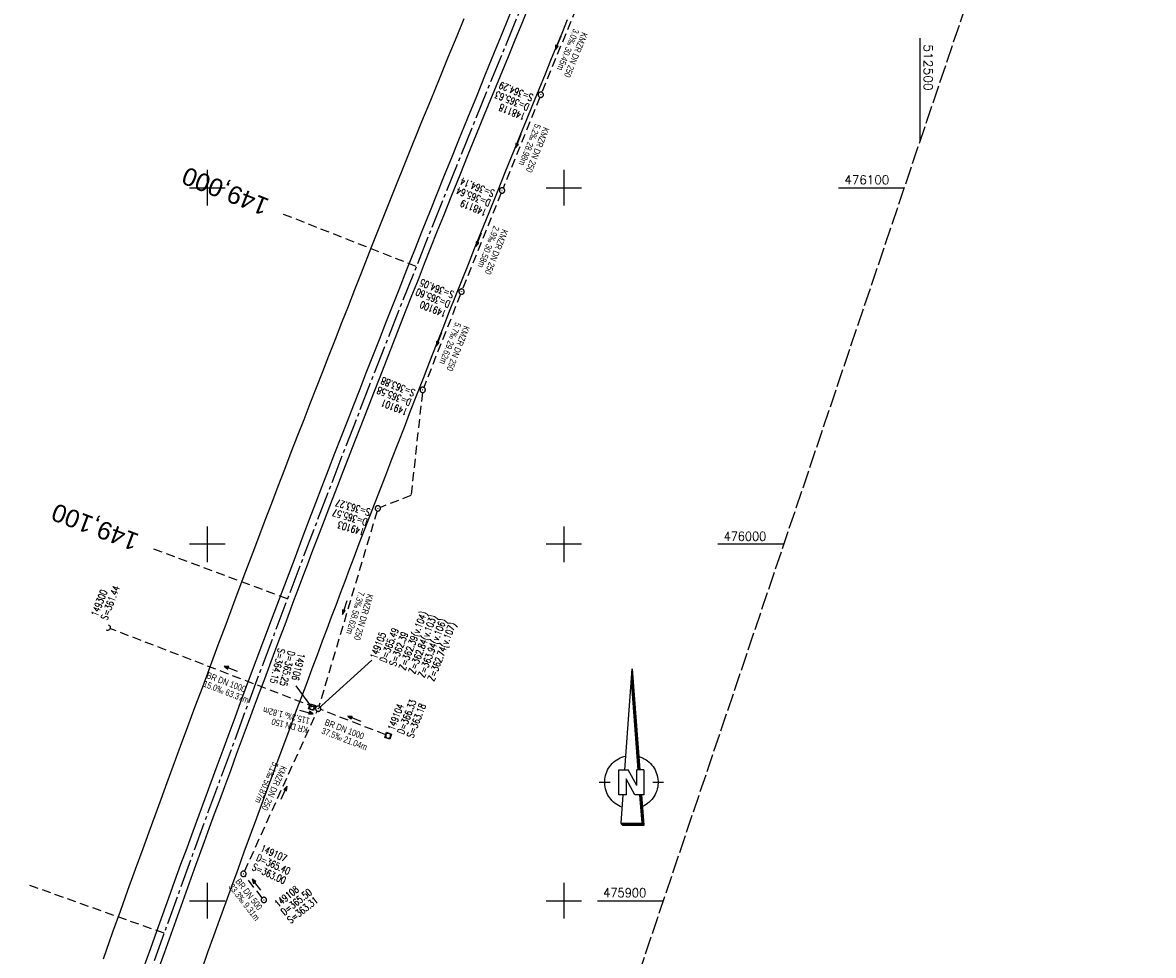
# Model space of a CAD drawing. Extents: x 511997 to 512565, y 475430 to 476399.
# Tile 5 of 6: x 512248 to 512565, y 475885 to 476146. Entities that reach past the tile are written whole.
import ezdxf
from ezdxf.enums import TextEntityAlignment as Align

# ---------------------------------------------------------------- set-up
doc = ezdxf.new("R2010")
doc.units = 0
doc.header["$LTSCALE"] = 10
doc.header["$MEASUREMENT"] = 0
for name, pattern in [('ACHSE', [5.5, 4, -0.5, 0.5, -0.5]), ('LT00', [0]), ('LT14', [0.6, 0.5, -0.1]), ('LT17', [0.15, 0.1, -0.05]), ('STRICHLINIE2', [0.375, 0.25, -0.125])]:
    doc.linetypes.add(name, pattern=pattern)
doc.layers.get('0').update_dxf_attribs({"linetype": 'LT00'})
for name, color, linetype in [('-AX-020', 250, 'ACHSE'), ('-BESCH-nachrichtlich', 81, 'STRICHLINIE2'), ('-Halt-Pfeil', 4, 'LT00'), ('-Haltung', 7, 'STRICHLINIE2'), ('-Haltungsbeschriftung', 140, 'LT00'), ('-Schachtbeschriftung', 5, 'LT00'), ('-ST-20', 30, 'LT17'), ('1401', 7, 'Continuous'), ('V89_AFBR_BAB', 1, 'LT00'), ('V89_KA_MULD', 182, 'LT00'), ('V89_KA_PRUF', 182, 'LT00'), ('V89_RASTER', 250, 'LT00'), ('V89_UK_DURCH', 182, 'LT00')]:
    doc.layers.add(name, color=color, linetype=linetype)
doc.layers.add('-BLATT_89-RAND', color=7, linetype='LT14', plot=False)
doc.styles.add('Beschrift', font='ARIAL.TTF')
doc.styles.add('Haltungsbeschriftung', font='ARIAL.TTF', dxfattribs={"width": 0.75})
doc.styles.add('schachtbeschriftung', font='romans.shx', dxfattribs={"width": 0.75, "height": 2})
doc.styles.get("Standard").update_dxf_attribs({"font": 'romans.shx'})

# ---------------------------------------------------------------- blocks, each defined once
blk = doc.blocks.new('SYMB1401')
at = {"layer": '1401'}
for p, q in [((-2.1, -28.35), (0, 0)), ((0, 0), (2.15, -28.35)), ((1.7, -28.35), (-0.22, -3.01)), ((1.75, -28.35), (-0.2, -2.68)), ((1.8, -28.35), (-0.17, -2.34)), ((1.85, -28.35), (-0.15, -2.01)), ((1.9, -28.35), (-0.12, -1.68)), ((1.95, -28.35), (-0.1, -1.34)), ((2, -28.35), (-0.07, -1.01)), ((2.05, -28.35), (-0.05, -0.67)), ((2.1, -28.35), (-0.02, -0.34)), ((1.65, -28.35), (-0.25, -3.35)), ((-3.75, -35.35), (-3.75, -28.35)), ((-3.75, -28.35), (-1.2, -28.35)), ((1.25, -32.8), (-1.2, -28.35)), ((1.25, -32.8), (1.25, -28.35)), ((3.25, -28.35), (1.25, -28.35)), ((3.25, -28.35), (3.25, -35.35)), ((0.7, -35.35), (-1.75, -30.9)), ((-1.75, -30.9), (-1.75, -35.35)), ((-9.25, -31.85), (-6.25, -31.85)), ((5.75, -31.85), (8.75, -31.85)), ((-1.75, -35.35), (-3.75, -35.35)), ((-2.65, -35.35), (-3.25, -43.35)), ((3.25, -35.35), (0.7, -35.35)), ((2.75, -43.35), (2.15, -35.35)), ((2.8, -43.4), (2.2, -35.35)), ((3.3, -43.85), (2.65, -35.35)), ((-3.25, -43.35), (2.75, -43.35)), ((-3.2, -43.4), (2.8, -43.4))]:
    blk.add_line(p, q, dxfattribs=at)
for points in [[(-7.74, -32.11), (-7.75, -31.56), (-7.7, -31.01), (-7.62, -30.47), (-7.51, -29.93), (-7.35, -29.4), (-7.15, -28.89), (-6.92, -28.39), (-6.65, -27.91), (-6.34, -27.45), (-6.01, -27.02), (-5.64, -26.61), (-5.24, -26.23), (-4.82, -25.88), (-4.37, -25.56), (-3.9, -25.28), (-3.41, -25.03), (-2.9, -24.81), (-2.38, -24.64), (-1.85, -24.5)], [(1.85, -24.65), (2.37, -24.82), (2.88, -25.03), (3.37, -25.28), (3.85, -25.57), (4.3, -25.88), (4.72, -26.23), (5.12, -26.61), (5.49, -27.02), (5.83, -27.45), (6.13, -27.91), (6.41, -28.39), (6.64, -28.89), (6.84, -29.4), (7, -29.93), (7.12, -30.47), (7.2, -31.01), (7.24, -31.56), (7.25, -32.11)], [(-2.9, -38.85), (-3.41, -38.64), (-3.9, -38.39), (-4.37, -38.1), (-4.81, -37.78), (-5.24, -37.43), (-5.64, -37.05), (-6, -36.64), (-6.34, -36.21), (-6.64, -35.75), (-6.91, -35.27), (-7.15, -34.78), (-7.35, -34.26), (-7.5, -33.74), (-7.62, -33.2), (-7.7, -32.66), (-7.74, -32.11)], [(7.25, -32.11), (7.21, -32.66), (7.13, -33.21), (7.01, -33.74), (6.85, -34.27), (6.65, -34.78), (6.42, -35.28), (6.15, -35.76), (5.84, -36.22), (5.5, -36.66), (5.13, -37.07), (4.74, -37.45), (4.31, -37.8), (3.86, -38.12), (3.39, -38.4), (2.9, -38.65)], [(-3.15, -43.45), (2.85, -43.45), (2.25, -35.35)], [(-3.1, -43.5), (2.9, -43.5), (2.3, -35.35)], [(-3.05, -43.55), (2.95, -43.55), (2.35, -35.35)], [(-3, -43.6), (3, -43.6), (2.4, -35.35)], [(-2.95, -43.65), (3.05, -43.65), (2.45, -35.35)], [(-2.9, -43.7), (3.1, -43.7), (2.5, -35.35)], [(-2.85, -43.75), (3.15, -43.75), (2.55, -35.35)], [(-2.8, -43.8), (3.2, -43.8), (2.6, -35.35)], [(-2.78, -43.82), (3.25, -43.82), (2.62, -35.35)], [(-3.25, -43.35), (-2.75, -43.85), (3.3, -43.85)]]:
    blk.add_lwpolyline(points, dxfattribs=at)
blk = doc.blocks.new('SYMB1210')
at = {"color": 0, "linetype": 'ByBlock'}
blk.add_line((0.018815, -0.179014), (0.055623, -0.17119), dxfattribs=at)
for points in [[(-0.2, -0.2), (-0.2, 0.2), (0.2, 0.2), (0.2, -0.2), (-0.2, -0.2)], [(0.018815, 0.179014), (-0.018815, 0.179014), (-0.055623, 0.17119), (-0.09, 0.155885), (-0.120444, 0.133766), (-0.145623, 0.105801), (-0.164438, 0.073213), (-0.176067, 0.037424), (-0.18, 0)], [(-0.18, 0), (-0.176067, -0.037424), (-0.164438, -0.073213), (-0.145623, -0.105801), (-0.120444, -0.133766), (-0.09, -0.155885), (-0.055623, -0.17119), (-0.018815, -0.179014), (0.018815, -0.179014)], [(0.18, 0), (0.176067, 0.037424), (0.164438, 0.073213), (0.145623, 0.105801), (0.120444, 0.133766), (0.09, 0.155885), (0.055623, 0.17119), (0.018815, 0.179014)], [(0.055623, -0.17119), (0.09, -0.155885), (0.120444, -0.133766), (0.145623, -0.105801), (0.164438, -0.073213), (0.176067, -0.037424), (0.18, 0)]]:
    blk.add_lwpolyline(points, dxfattribs=at)
blk = doc.blocks.new('SYMB0003')
at = {"color": 0, "linetype": 'ByBlock'}
for p, q in [((-0.015712, 0), (0.010166, 0.012015)), ((0, -0.021257), (-0.015712, 0)), ((0.010166, 0.012015), (0, -0.021257))]:
    blk.add_line(p, q, dxfattribs=at)
for points in [[(-0.031395, 0.499013), (-0.093691, 0.491144), (-0.154509, 0.475528), (-0.21289, 0.452414), (-0.267913, 0.422164), (-0.318712, 0.385257), (-0.364484, 0.342274), (-0.404509, 0.293893), (-0.438154, 0.240877), (-0.464888, 0.184062), (-0.484292, 0.124345), (-0.496058, 0.062667), (-0.5, 0)], [(-0.5, 0), (-0.496058, -0.062667), (-0.484292, -0.124345), (-0.464888, -0.184062), (-0.438154, -0.240877), (-0.404509, -0.293893), (-0.364485, -0.342274), (-0.318712, -0.385257), (-0.267914, -0.422164), (-0.21289, -0.452414), (-0.154509, -0.475529), (-0.093691, -0.491144), (-0.031395, -0.499014), (0.031395, -0.499014)], [(0.5, 0), (0.496057, 0.062667), (0.484292, 0.124345), (0.464888, 0.184062), (0.438153, 0.240877), (0.404509, 0.293893), (0.364484, 0.342274), (0.318712, 0.385257), (0.267913, 0.422164), (0.21289, 0.452414), (0.154509, 0.475528), (0.093691, 0.491144), (0.031395, 0.499013), (-0.031395, 0.499013)], [(0.031395, -0.499014), (0.093691, -0.491144), (0.154509, -0.475529), (0.21289, -0.452414), (0.267914, -0.422164), (0.318712, -0.385257), (0.364485, -0.342274), (0.404509, -0.293893), (0.438154, -0.240877), (0.464889, -0.184062), (0.484292, -0.124345), (0.496058, -0.062667), (0.5, 0)]]:
    blk.add_lwpolyline(points, dxfattribs=at)
blk = doc.blocks.new('SYMB1107')
at = {"color": 0, "linetype": 'ByBlock'}
for points in [[(-0.2, 0), (-0.196157, 0.039018), (-0.184776, 0.076537), (-0.166294, 0.111114), (-0.141421, 0.141421), (-0.111114, 0.166294), (-0.076537, 0.184776), (-0.039018, 0.196157), (0, 0.2)], [(0, 0.2), (0.039018, 0.196157), (0.076537, 0.184776), (0.111114, 0.166294), (0.141421, 0.141421), (0.166294, 0.111114), (0.184776, 0.076537), (0.196157, 0.039018), (0.2, 0)]]:
    blk.add_lwpolyline(points, dxfattribs=at)
blk = doc.blocks.new('SYMB0070')
at = {"color": 0, "linetype": 'ByBlock'}
for p, q in [((-0.5, 0), (0.2, 0)), ((0.5, 0), (0.2, 0.1)), ((0.2, 0.1), (0.2, 0)), ((0.468, 0), (0.21, 0.086)), ((0.21, 0.086), (0.21, -0.086)), ((0.21, -0.086), (0.468, 0)), ((0.22, -0.072), (0.437, 0)), ((0.23, -0.058), (0.405, 0)), ((0.24, -0.045), (0.374, 0)), ((0.342, 0), (0.25, 0.031)), ((0.25, 0.031), (0.25, -0.031)), ((0.25, -0.031), (0.342, 0)), ((0.26, -0.017), (0.31, 0)), ((0.27, -0.003), (0.279, 0))]:
    blk.add_line(p, q, dxfattribs=at)
for points in [[(0.2, 0), (0.2, -0.1), (0.5, 0)], [(0.437, 0), (0.22, 0.072), (0.22, -0.072)], [(0.405, 0), (0.23, 0.058), (0.23, -0.058)], [(0.374, 0), (0.24, 0.045), (0.24, -0.045)], [(0.31, 0), (0.26, 0.017), (0.26, -0.017)], [(0.279, 0), (0.27, 0.003), (0.27, -0.003)]]:
    blk.add_lwpolyline(points, dxfattribs=at)

msp = doc.modelspace()

# ---------------------------------------------------------------- linework, layer by layer
at = {"layer": '-AX-020', "ltscale": 0.2, "flags": 128}
msp.add_lwpolyline([(512469.63, 476339.09), (512464.81, 476328.44), (512455.84, 476308.46), (512446.94, 476288.44), (512438.12, 476268.39), (512429.37, 476248.31), (512420.69, 476228.2), (512412.09, 476208.05), (512403.56, 476187.88), (512395.11, 476167.67), (512386.72, 476147.43), (512378.42, 476127.17), (512370.18, 476106.87), (512362.02, 476086.54), (512353.94, 476066.18), (512345.92, 476045.79), (512337.99, 476025.38), (512330.13, 476004.93), (512322.34, 475984.46), (512314.63, 475963.96), (512306.99, 475943.43), (512299.43, 475922.87), (512291.94, 475902.28), (512284.53, 475881.67), (512277.19, 475861.03), (512269.93, 475840.36), (512262.74, 475819.67), (512255.63, 475798.95), (512248.6, 475778.21), (512241.64, 475757.44), (512234.76, 475736.64), (512227.95, 475715.82), (512221.22, 475694.97), (512214.57, 475674.11), (512207.99, 475653.21), (512201.49, 475632.29), (512200.13, 475627.89), (512194.28, 475608.79), (512188.5, 475589.67), (512182.78, 475570.54), (512177.14, 475551.38), (512171.56, 475532.2), (512166.05, 475513.01), (512160.62, 475493.79), (512155.26, 475474.55), (512153.85, 475469.41)], dxfattribs=at)
at = {"layer": '-BESCH-nachrichtlich'}
for p, q in [((512360.31, 476042.58), (512357.09, 476013.65)), ((512357.09, 476013.65), (512348.51, 476010.34))]:
    msp.add_line(p, q, dxfattribs=at)
at = {"layer": '-BLATT_89-RAND'}
msp.add_lwpolyline([(512293.56, 476398.61), (511997.32, 475522.33), (512269.2, 475430.42), (512565.44, 476306.7), (512293.56, 476398.61)], dxfattribs=at)
at = {"layer": '-Haltung'}
for p, q in [((512404.8, 476153.6), (512393.81, 476126.81)), ((512393.25, 476125.43), (512382.94, 476099.95)), ((512382.38, 476098.56), (512371.57, 476071.56)), ((512371.01, 476070.17), (512360.67, 476044.02)), ((512347.6, 476009.35), (512331.29, 475954.61)), ((512330.38, 475954.16), (512272.63, 475976.38)), ((512330.04, 475954.15), (512330.35, 475954.07)), ((512310.4, 475908.23), (512330.77, 475953.21)), ((512350.01, 475946.57), (512331.78, 475953.62)), ((512315.37, 475900.82), (512310.55, 475906.96))]:
    msp.add_line(p, q, dxfattribs=at)
at = {"layer": '-Schachtbeschriftung'}
for p, q in [((512331.08, 475953.89), (512346.14, 475967.5)), ((512329.31, 475954.33), (512324.89, 475960.33))]:
    msp.add_line(p, q, dxfattribs=at)
at = {"layer": '-ST-20', "ltscale": 2.5}
for p, q in [((512358.59, 476077.93), (512321.37, 476092.56)), ((512322.43, 475984.7), (512284.94, 475998.65)), ((512287.83, 475890.88), (512250.15, 475904.28))]:
    msp.add_line(p, q, dxfattribs=at)
at = {"layer": 'V89_AFBR_BAB', "color": 0}
for points in [[(512285.89, 475879.8), (512287.91, 475885.44), (512289.3, 475889.36), (512290.7, 475893.28), (512292.11, 475897.19), (512293.52, 475901.11), (512294.93, 475905.02), (512296.35, 475908.93), (512297.75, 475912.79), (512299.17, 475916.65), (512300.59, 475920.51), (512302.01, 475924.36), (512303.43, 475928.21), (512304.85, 475932.07), (512306.52, 475936.58), (512308.19, 475941.1), (512309.86, 475945.61), (512311.53, 475950.13), (512313.21, 475954.64), (512314.63, 475958.45), (512316.06, 475962.26), (512317.49, 475966.08), (512318.92, 475969.89), (512320.34, 475973.7), (512321.77, 475977.51), (512323.02, 475980.86), (512324.27, 475984.22), (512325.52, 475987.57), (512326.78, 475990.92), (512328.03, 475994.27), (512329.3, 475997.62), (512330.56, 476000.97), (512332.05, 476004.85), (512333.54, 476008.74), (512335.04, 476012.62), (512336.54, 476016.5), (512338.05, 476020.38), (512339.56, 476024.26), (512341.33, 476028.81), (512343.1, 476033.37), (512344.87, 476037.92), (512346.64, 476042.47), (512348.42, 476047.02), (512350.21, 476051.58), (512352, 476056.14), (512353.8, 476060.7), (512355.59, 476065.26), (512357.39, 476069.82), (512359.17, 476074.3), (512360.94, 476078.79), (512362.72, 476083.27), (512364.5, 476087.75), (512366.29, 476092.23), (512368.58, 476097.95), (512370.89, 476103.66), (512373.2, 476109.37), (512375.52, 476115.08), (512377.75, 476120.53), (512379.98, 476125.98), (512382.21, 476131.43), (512384.44, 476136.88), (512386.36, 476141.55), (512388.28, 476146.23), (512390.2, 476150.9)], [(512385.35, 476149.83), (512382.91, 476143.89), (512380.48, 476137.96), (512377.96, 476131.81), (512375.45, 476125.66), (512372.95, 476119.5), (512370.45, 476113.35), (512368.44, 476108.41), (512366.45, 476103.47), (512364.45, 476098.53), (512362.47, 476093.59), (512360.25, 476088.05), (512358.05, 476082.51), (512355.85, 476076.96), (512353.66, 476071.41), (512351.82, 476066.73), (512349.98, 476062.05), (512348.15, 476057.37), (512346.31, 476052.69), (512344.48, 476048.01), (512342.71, 476043.5), (512340.95, 476038.99), (512339.19, 476034.48), (512337.43, 476029.96), (512335.68, 476025.45), (512333.89, 476020.83), (512332.11, 476016.2), (512330.34, 476011.57), (512328.57, 476006.95), (512326.8, 476002.32), (512324.56, 475996.42), (512322.32, 475990.53), (512320.08, 475984.63), (512317.86, 475978.73), (512315.71, 475973.01), (512313.57, 475967.28), (512311.43, 475961.56), (512309.31, 475955.83), (512307.63, 475951.31), (512305.96, 475946.79), (512304.28, 475942.27), (512302.61, 475937.74), (512300.94, 475933.22), (512299.24, 475928.62), (512297.54, 475924.01), (512295.85, 475919.41), (512294.16, 475914.8), (512292.47, 475910.19), (512290.76, 475905.48), (512289.06, 475900.77), (512287.37, 475896.06), (512285.68, 475891.35), (512283.99, 475886.64), (512281.97, 475880.98)]]:
    msp.add_lwpolyline(points, dxfattribs=at)
at = {"layer": 'V89_AFBR_BAB'}
for points in [[(512270.79, 475883.72), (512273.48, 475891.26), (512275.58, 475897.12), (512277.68, 475902.98), (512279.8, 475908.83), (512281.92, 475914.68), (512283.61, 475919.31), (512285.3, 475923.93), (512287, 475928.55), (512288.7, 475933.17), (512290.41, 475937.78), (512292.47, 475943.35), (512294.53, 475948.92), (512296.59, 475954.49), (512298.66, 475960.06), (512300.84, 475965.91), (512303.02, 475971.76), (512305.21, 475977.61), (512307.4, 475983.45), (512310.33, 475991.22), (512313.26, 475998.98), (512316.21, 476006.74), (512318.03, 476011.51), (512319.86, 476016.28), (512321.68, 476021.05), (512323.52, 476025.82), (512325.36, 476030.59), (512327.1, 476035.05), (512328.84, 476039.52), (512330.59, 476043.98), (512332.34, 476048.45), (512334.08, 476052.91), (512335.9, 476057.56), (512337.72, 476062.2), (512339.54, 476066.84), (512341.36, 476071.48), (512343.19, 476076.12), (512346.15, 476083.61), (512349.13, 476091.09), (512352.12, 476098.56), (512356.14, 476108.57), (512360.19, 476118.58), (512362.64, 476124.6), (512365.1, 476130.62), (512367.56, 476136.64), (512370.03, 476142.66), (512372.01, 476147.5)], [(512400.96, 476147.12), (512399.4, 476143.32), (512397.85, 476139.52), (512396.29, 476135.72), (512394.74, 476131.92), (512392.97, 476127.58), (512391.19, 476123.24), (512389.42, 476118.9), (512387.65, 476114.55), (512385.89, 476110.21), (512383.56, 476104.48), (512381.25, 476098.75), (512378.94, 476093.02), (512376.63, 476087.29), (512374.87, 476082.9), (512373.11, 476078.5), (512371.36, 476074.11), (512369.61, 476069.72), (512367.86, 476065.32), (512366.01, 476060.63), (512364.17, 476055.93), (512362.33, 476051.23), (512360.49, 476046.53), (512358.67, 476041.83), (512356.91, 476037.32), (512355.16, 476032.8), (512353.41, 476028.29), (512351.66, 476023.78), (512349.91, 476019.26), (512348.42, 476015.44), (512346.93, 476011.61), (512345.45, 476007.78), (512343.97, 476003.95), (512342.5, 476000.11), (512341.04, 475996.28), (512339.77, 475992.93), (512338.5, 475989.58), (512337.25, 475986.23), (512335.99, 475982.87), (512334.74, 475979.52), (512333.49, 475976.16), (512332.23, 475972.81), (512330.77, 475968.92), (512329.31, 475965.03), (512327.84, 475961.14), (512326.38, 475957.25), (512324.92, 475953.36), (512323.46, 475949.47), (512321.87, 475945.18), (512320.28, 475940.9), (512318.69, 475936.61), (512317.11, 475932.31), (512315.53, 475928.02), (512313.76, 475923.21), (512312, 475918.4), (512310.23, 475913.59), (512308.48, 475908.78), (512306.72, 475903.97), (512305.05, 475899.34), (512303.37, 475894.72), (512301.71, 475890.09), (512300.04, 475885.47), (512298.38, 475880.84)]]:
    msp.add_lwpolyline(points, dxfattribs=at)
at = {"layer": 'V89_RASTER'}
for p, q in [((512500, 476113.12), (512500, 476141.98)), ((512300, 476095), (512300, 476105)), ((512400, 476105), (512400, 476095)), ((512295, 476100), (512305, 476100)), ((512395, 476100), (512405, 476100)), ((512477.06, 476100), (512495.56, 476100)), ((512300, 475995), (512300, 476005)), ((512400, 476005), (512400, 475995)), ((512305, 476000), (512295, 476000)), ((512405, 476000), (512395, 476000)), ((512461.76, 476000), (512443.26, 476000)), ((512300, 475895), (512300, 475905)), ((512400, 475905), (512400, 475895)), ((512295, 475900), (512305, 475900)), ((512395, 475900), (512405, 475900)), ((512409.45, 475900), (512427.95, 475900))]:
    msp.add_line(p, q, dxfattribs=at)

# ---------------------------------------------------------------- block references
at = {"layer": '-Halt-Pfeil', "yscale": 4.000000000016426, "zscale": 4}
for p, xscale, rotation in [((512398.38, 476140.59), 4.000000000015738, 247.6994771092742), ((512387.17, 476113.06), 4.000000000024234, 247.9797971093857), ((512376.05, 476085.43), 4.000000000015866, 248.1689271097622), ((512364.91, 476057.46), 4.000000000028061, 248.4141171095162), ((512338.49, 475982.27), 3.999999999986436, 253.4131271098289), ((512306.56, 475965.08), 4.000000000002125, 158.9602171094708), ((512327.74, 475952.96), 4.000000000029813, 346.1495171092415), ((512341.25, 475951.03), 3.999999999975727, 158.8587371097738), ((512321.49, 475930.31), 4.00000000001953, 65.63273710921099), ((512313.75, 475904.51), 4.000000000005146, 128.1153171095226)]:
    msp.add_blockref('SYMB0070', p, dxfattribs=dict(at, xscale=xscale, rotation=rotation))
at = {"layer": '1401'}
msp.add_blockref('SYMB1401', (512419.21, 475965.1), dxfattribs=at)
at = {"layer": 'V89_KA_MULD', "xscale": 3.800000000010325, "yscale": 3.800000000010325, "zscale": 3.8, "rotation": 251.3214071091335}
for p in [(512329.31, 475954.33), (512350.71, 475946.3)]:
    msp.add_blockref('SYMB1210', p, dxfattribs=at)
at = {"layer": 'V89_KA_PRUF', "xscale": 1.499999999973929, "yscale": 1.499999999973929, "zscale": 1.5, "rotation": 251.3214071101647}
for p in [(512393.53, 476126.12), (512382.66, 476099.26), (512371.29, 476070.87), (512360.39, 476043.32), (512347.81, 476010.07), (512331.08, 475953.89), (512310.09, 475907.55), (512315.83, 475900.23)]:
    msp.add_blockref('SYMB0003', p, dxfattribs=at)
at = {"layer": 'V89_UK_DURCH', "xscale": 4.000000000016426, "yscale": 4.000000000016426, "zscale": 4, "rotation": 251.3214071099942}
msp.add_blockref('SYMB1107', (512271.93, 475976.64), dxfattribs=at)

# ---------------------------------------------------------------- texts
at = {"layer": '-Haltungsbeschriftung', "style": 'Haltungsbeschriftung'}
for s, rotation, width, p in [('3.0‰ 30.45m', 247.6995, 0.75, (512402.72, 476144.79)), ('KMZR DN 250', 247.6995, 0.75, (512405.09, 476143.82)), ('5.2‰ 28.98m', 247.9798, 0.75, (512391.95, 476118.15)), ('KMZR DN 250', 247.9798, 0.75, (512394.32, 476117.19)), ('2.9‰ 30.58m', 248.1689, 0.75, (512380.36, 476089.5)), ('KMZR DN 250', 248.1689, 0.75, (512382.74, 476088.55)), ('5.7‰ 29.62m', 248.4141, 0.75, (512369.58, 476062.43)), ('KMZR DN 250', 248.4141, 0.75, (512371.96, 476061.49)), ('7.3‰ 58.62m', 253.4131, 0.75, (512342.43, 475986.95)), ('KMZR DN 250', 253.4131, 0.75, (512344.88, 475986.22)), ('BR DN 1000', 338.9602, 0.75, (512299.54, 475962.55)), ('15.0‰ 63.37m', 338.9602, 0.75, (512298.62, 475960.17)), ('115.3‰ 1.82m', 166.1495, 0.65, (512328.86, 475951.23)), ('BR DN 1000', 338.8587, 0.75, (512332.72, 475949.38)), ('KR DN 150', 166.1495, 0.65, (512328.27, 475948.72)), ('37.5‰ 21.04m', 338.8587, 0.75, (512331.8, 475946.99)), ('5.1‰ 50.87m', 245.6327, 0.75, (512318.35, 475939.13)), ('KMZR DN 250', 245.6327, 0.75, (512320.68, 475938.07)), ('33.3‰ 9.31m', 308.1153, 0.75, (512305.8, 475903.9)), ('BR DN 500', 308.1153, 0.75, (512307.73, 475905.38))]:
    msp.add_text(s, height=1.8, rotation=rotation, dxfattribs=dict(at, width=width)).set_placement(p)
at = {"layer": '-Schachtbeschriftung', "style": 'schachtbeschriftung', "width": 0.75}
for s, rotation, p in [('S=364.29', 157.9798, (512391.62, 476126.08)), ('D=365.63', 157.9798, (512390.54, 476123.41)), ('148118', 157.9798, (512389.46, 476120.74)), ('S=364.14', 158.1689, (512380.76, 476099.21)), ('D=365.64', 158.1689, (512379.69, 476096.54)), ('148119', 158.1689, (512378.62, 476093.87)), ('S=364.05', 158.4141, (512369.39, 476070.81)), ('D=365.60', 158.4141, (512368.33, 476068.14)), ('149100', 158.4141, (512367.27, 476065.46)), ('S=363.88', 158.4141, (512358.49, 476043.27)), ('D=365.58', 158.4141, (512357.43, 476040.59)), ('149101', 158.4141, (512356.37, 476037.92)), ('S=363.27', 163.4131, (512345.92, 476009.85)), ('D=365.57', 163.4131, (512345.1, 476007.09)), ('149103', 163.4131, (512344.27, 476004.33)), ('149300', 68.9602, (512269.17, 475979.58)), ('S=361.44', 68.9602, (512271.86, 475978.55)), ('Z=362.39(v.104)', 68.9602, (512355.48, 475964.55)), ('Z=362.84(v.103)', 68.9602, (512358.17, 475963.52)), ('Z=363.94(v.106)', 68.9602, (512360.86, 475962.48)), ('149105', 68.9602, (512347.42, 475967.65)), ('D=365.49', 68.9602, (512350.11, 475966.62)), ('S=362.39', 68.9602, (512352.8, 475965.59)), ('Z=362.74(v.107)', 68.9602, (512363.55, 475961.45)), ('S=364.15', 256.1495, (512319.88, 475970.97)), ('D=365.25', 256.1495, (512322.67, 475970.28)), ('149106', 256.1495, (512325.47, 475969.59)), ('149104', 68.8587, (512352.37, 475947.56)), ('D=366.33', 68.8587, (512355.05, 475946.52)), ('S=363.18', 68.8587, (512357.74, 475945.48)), ('D=365.40', 335.6327, (512313.48, 475911.38)), ('149107', 335.6327, (512314.67, 475914)), ('S=363.00', 335.6327, (512312.3, 475908.76)), ('149108', 38.1153, (512319.8, 475898.03)), ('D=365.50', 38.1153, (512321.58, 475895.76)), ('S=363.31', 38.1153, (512323.36, 475893.5))]:
    msp.add_text(s, height=2, rotation=rotation, dxfattribs=at).set_placement(p)
at = {"layer": '-ST-20', "style": 'Beschrift'}
for s, rotation, p in [('149,000', 158.3234, (512316.72, 476094.39)), ('149,100', 159.2795, (512280.25, 476000.38))]:
    msp.add_text(s, height=5, rotation=rotation, dxfattribs=at).set_placement(p, align=Align.MIDDLE_LEFT)
at = {"layer": 'V89_RASTER'}
for s, rotation, width, p in [(' 512500', 269.9996, 1.01, (512501, 476141.98)), (' 476100', 359.9996, 0.979, (512477.06, 476101)), (' 476000', 359.9996, 0.928, (512443.26, 476001)), (' 475900', 359.9996, 0.938, (512409.45, 475901))]:
    msp.add_text(s, height=2.5, rotation=rotation, dxfattribs=dict(at, width=width)).set_placement(p)

doc.saveas('drawing.dxf')
